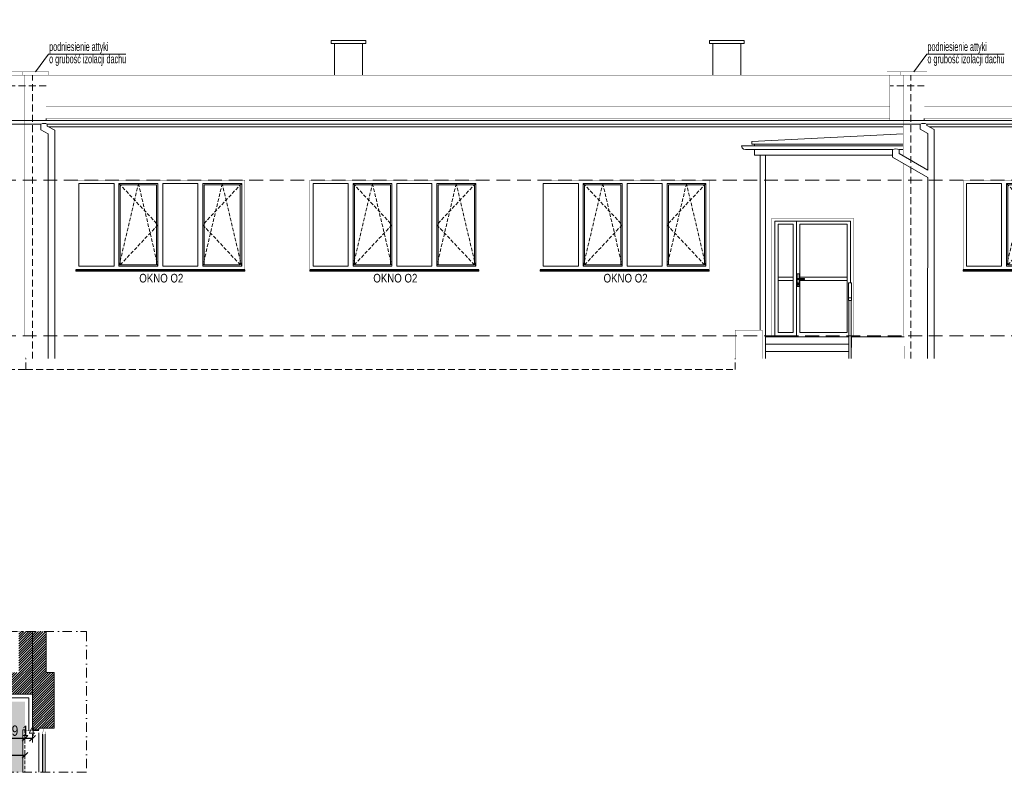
# Model space of a CAD drawing. Header units: millimetres. Extents: x 18880 to 99371, y -5529 to 27899.
# Tile 79 of 161: x 37683 to 39505, y 6643 to 8035. Entities that reach past the tile are written whole.
import ezdxf

# ---------------------------------------------------------------- set-up
doc = ezdxf.new("R2010")
doc.units = ezdxf.units.MM
doc.linetypes.add('DASHED', pattern=[19.05, 12.7, -6.35])
doc.linetypes.add('Kropki i Kreski', pattern=[335.138881, 176.388884, -88.194442, 0, -70.555556])
for name, color, linetype, lineweight in [('AA_HATCH', 251, 'Continuous', 0), ('AA_IZOLACJA', 251, 'Continuous', 0), ('AA_OPIS', 2, 'Continuous', 0), ('AA_WIDOK', 254, 'Continuous', 0), ('AP wymiary', 40, 'Continuous', 0), ('K_SCIANY', 90, 'Continuous', 20)]:
    doc.layers.add(name, color=color, linetype=linetype, lineweight=lineweight)
doc.styles.add('1', font='ARIALN.TTF')
doc.styles.add('ARIAL', font='arial.ttf')
doc.styles.add('DIM07', font='romans.shx', dxfattribs={"width": 0.7})
doc.linetypes.add('STYROPIAN', pattern='A,0.000141,[1,styropian.shx,S=1,R=0,X=0,Y=0],-14.102004', length=14.102145)
doc.dimstyles.new('1_50', dxfattribs={"dimscale": 10, "dimtxt": 1.9, "dimasz": 0.005, "dimexe": 0, "dimexo": 0, "dimgap": 0.45, "dimtad": 1, "dimdec": 4, "dimrnd": 0.5, "dimdsep": 46, "dimtxsty": '1', "dimblk1": 'DIM01', "dimblk2": 'DIM01', "dimsah": 1, "dimcen": 2, "dimdle": 25, "dimse1": 1, "dimse2": 1, "dimclrd": 1, "dimclrt": 2, "dimadec": 0, "dimazin": 0, "dimtfac": 0.66665, "dimtdec": 4, "dimtix": 1, "dimtmove": 0, "dimatfit": 3, "dimldrblk": 'DIM01', "dimfxl": 0, "dimtolj": 1, "dimtzin": 0, "dimarcsym": 0})

# ---------------------------------------------------------------- blocks, each defined once
blk = doc.blocks.new('okno o1a')
at = {"layer": 'AA_OPIS', "linetype": 'DASHED', "ltscale": 0.5}
for points in [[(80, -6), (152, -82.5), (80, -159), (116, -6), (152, -159)], [(307, -6), (235, -82.5), (307, -159), (271, -6), (235, -159)]]:
    blk.add_lwpolyline(points, dxfattribs=at)
at = {"layer": 'AA_WIDOK', "color": 255, "const_width": 0.3}
for points in [[(0, -165.6), (0, 0)], [(0, 0), (313, 0)], [(313, 0), (313, -165.6)]]:
    blk.add_lwpolyline(points, dxfattribs=at)
at = {"layer": 'AA_WIDOK'}
for points in [[(6, -159), (6, -6)], [(6, -6), (71, -6)], [(71, -6), (71, -159)], [(80, -159), (80, -6)], [(80, -6), (152, -6)], [(82.5, -156.5), (82.5, -8.5)], [(82.5, -8.5), (149.5, -8.5)], [(149.5, -8.5), (149.5, -156.5)], [(152, -6), (152, -159)], [(161, -159), (161, -6)], [(161, -6), (226, -6)], [(226, -6), (226, -159)], [(235, -159), (235, -6)], [(235, -6), (307, -6)], [(237.5, -156.5), (237.5, -8.5)], [(237.5, -8.5), (304.5, -8.5)], [(304.5, -8.5), (304.5, -156.5)], [(307, -6), (307, -159)], [(71, -159), (6, -159)], [(152, -159), (80, -159)], [(149.5, -156.5), (82.5, -156.5)], [(226, -159), (161, -159)], [(307, -159), (235, -159)], [(304.5, -156.5), (237.5, -156.5)]]:
    blk.add_lwpolyline(points, dxfattribs=at)
at = {"layer": 'AA_WIDOK', "color": 4}
for points in [[(313, -165), (0, -165)], [(0, -165.6), (0, -165.8)], [(0, -165.8), (313, -165.8)], [(0, -167.5), (0, -165.8)], [(0, -167.5), (313, -167.5)], [(0, -168), (0, -167.5)], [(0, -168), (313, -168)], [(313, -165.8), (313, -165.6)], [(313, -167.5), (313, -165.8)], [(313, -168), (313, -167.5)]]:
    blk.add_lwpolyline(points, dxfattribs=at)
at = {"layer": 'AA_OPIS', "insert": (158.3, -173.1), "char_height": 16, "width": 300, "attachment_point": 2, "style": 'ARIAL'}
blk.add_mtext('{\\W0.8;OKNO O2}', dxfattribs=at)
blk = doc.blocks.new('DIM01')
at = {"color": 2}
blk.add_line((-106, -106), (106, 106), dxfattribs=at)
blk.add_line((0, -150), (0, 150))
blk = doc.blocks.new('*D885')
at = {"layer": 'AP wymiary', "color": 1, "lineweight": -2, "transparency": 16777216}
for p, q in [((37692.9, 6705.8), (37692.9, 6705.8)), ((37707, 6705.8), (37693, 6705.8)), ((37707, 6705.8), (37707.1, 6705.8))]:
    blk.add_line(p, q, dxfattribs=at)
at = {"layer": 'Defpoints', "color": 0, "transparency": 16777216}
for p in [(37693, 6765.3), (37707, 6765.3), (37693, 6705.8)]:
    blk.add_point(p, dxfattribs=at)
at = {"layer": 'AP wymiary', "color": 1, "lineweight": -2, "transparency": 16777216, "xscale": 0.05, "yscale": 0.05, "zscale": 0.05}
blk.add_blockref('DIM01', (37693, 6705.8), dxfattribs=at)
at = {"layer": 'AP wymiary', "color": 1, "lineweight": -2, "transparency": 16777216, "xscale": 0.05, "yscale": 0.05, "zscale": 0.05, "rotation": 180}
blk.add_blockref('DIM01', (37707, 6705.8), dxfattribs=at)
at = {"layer": 'AP wymiary', "color": 2, "transparency": 16777216, "insert": (37700, 6719.8), "char_height": 19, "attachment_point": 5, "style": '1'}
blk.add_mtext('\\A1;14', dxfattribs=at)
blk = doc.blocks.new('*D886')
at = {"layer": 'AP wymiary', "color": 1, "lineweight": -2, "transparency": 16777216}
blk.add_line((37692.9, 6705.8), (37644, 6705.8), dxfattribs=at)
at = {"layer": 'Defpoints', "color": 0, "transparency": 16777216}
for p in [(37644, 6780.8), (37693, 6765.3), (37644, 6705.8)]:
    blk.add_point(p, dxfattribs=at)
at = {"layer": 'AP wymiary', "color": 1, "lineweight": -2, "transparency": 16777216, "xscale": 0.05, "yscale": 0.05, "zscale": 0.05, "rotation": 180}
blk.add_blockref('DIM01', (37644, 6705.8), dxfattribs=at)
at = {"layer": 'AP wymiary', "color": 1, "lineweight": -2, "transparency": 16777216, "xscale": 0.05, "yscale": 0.05, "zscale": 0.05}
blk.add_blockref('DIM01', (37693, 6705.8), dxfattribs=at)
at = {"layer": 'AP wymiary', "color": 2, "transparency": 16777216, "insert": (37668.5, 6720), "char_height": 19, "attachment_point": 5, "style": '1'}
blk.add_mtext('\\A1;49', dxfattribs=at)
blk = doc.blocks.new('*D896')
at = {"layer": 'AP wymiary', "color": 1, "lineweight": -2, "transparency": 16777216}
blk.add_line((35850, 6674.6), (37692.9, 6674.6), dxfattribs=at)
at = {"layer": 'Defpoints', "color": 0, "transparency": 16777216}
for p in [(35850, 6773.8), (37693, 6773.8), (37693, 6674.6)]:
    blk.add_point(p, dxfattribs=at)
at = {"layer": 'AP wymiary', "color": 1, "lineweight": -2, "transparency": 16777216, "xscale": 0.05, "yscale": 0.05, "zscale": 0.05, "rotation": 180}
blk.add_blockref('DIM01', (35850, 6674.6), dxfattribs=at)
at = {"layer": 'AP wymiary', "color": 1, "lineweight": -2, "transparency": 16777216, "xscale": 0.05, "yscale": 0.05, "zscale": 0.05}
blk.add_blockref('DIM01', (37693, 6674.6), dxfattribs=at)
at = {"layer": 'AP wymiary', "color": 2, "transparency": 16777216, "insert": (36771.5, 6688.8), "char_height": 19, "attachment_point": 5, "style": '1'}
blk.add_mtext('\\A1;1843', dxfattribs=at)

msp = doc.modelspace()

# ---------------------------------------------------------------- hatches: boundary and pattern name
at = {"layer": 'AA_HATCH'}
h = msp.add_hatch(dxfattribs=at)
h.set_pattern_fill('ANSI31', color=256)
h.set_pattern_definition([(45, (-2777.1698, 519.7562), (-2.24506403, 2.24506403), [])])
h.paths.add_polyline_path([(35953.98658, 6827.7981), (35903.98658, 6827.7981), (35903.98658, 6903.41082), (35863.98658, 6903.41082), (35863.98658, 6787.7981), (35956.98658, 6787.7981), (35956.98658, 6799.7981), (35953.98658, 6799.7981), (35953.98658, 6808.7981)])
h.paths.add_polyline_path([(36412.98658, 6808.7981), (36412.98658, 6827.7981), (36353.98658, 6827.7981), (36353.98658, 6903.41082), (36343.98658, 6903.41082), (36343.98658, 6827.7981), (36276.98658, 6827.7981), (36276.98658, 6808.7981), (36276.98658, 6799.7981), (36273.98658, 6799.7981), (36273.98658, 6787.7981), (36415.98658, 6787.7981), (36415.98658, 6799.7981), (36412.98658, 6799.7981)])
h.paths.add_polyline_path([(36877.98658, 6799.7981), (36874.98658, 6799.7981), (36874.98658, 6808.7981), (36874.98658, 6827.7981), (36798.98658, 6827.7981), (36798.98658, 6903.41082), (36788.98658, 6903.41082), (36788.98658, 6827.7981), (36735.98658, 6827.7981), (36735.98658, 6808.7981), (36735.98658, 6799.7981), (36732.98658, 6799.7981), (36732.98658, 6787.7981), (36877.98658, 6787.7981)])
h.paths.add_polyline_path([(37328.98658, 6799.7981), (37325.98658, 6799.7981), (37325.98658, 6808.7981), (37325.98658, 6827.7981), (37238.98658, 6827.7981), (37238.98658, 6903.41082), (37228.98658, 6903.41082), (37228.98658, 6827.7981), (37197.98658, 6827.7981), (37197.98658, 6808.7981), (37197.98658, 6799.7981), (37194.98658, 6799.7981), (37194.98658, 6787.7981), (37328.98658, 6787.7981)])
h.paths.add_polyline_path([(37706.98658, 6827.7981), (37706.98658, 6903.41082), (37681.98658, 6903.41082), (37681.98658, 6827.7981), (37648.98658, 6827.7981), (37648.98658, 6808.7981), (37648.98658, 6799.7981), (37645.98658, 6799.7981), (37645.98658, 6787.7981), (37706.98658, 6787.7981)])
h.paths.add_polyline_path([(37746.98658, 6827.7981), (37731.98658, 6827.7981), (37731.98658, 6903.41082), (37706.98658, 6903.41082), (37706.98658, 6827.7981), (37706.98658, 6787.7981), (37706.98658, 6721.7981), (37718.98658, 6721.7981), (37718.98658, 6724.7981), (37727.98658, 6724.7981), (37746.98658, 6724.7981)])
h = msp.add_hatch(dxfattribs=at)
h.set_pattern_fill('AR-CONC', color=256, scale=0.1)
h.set_pattern_definition([(50, (-2777.17, 519.756), (18.218467, -1.5939086), [1.905, -20.955]), (355, (-2777.17, 519.756), (-3.524342, 19.1056845), [1.524, -16.764058]), (100.451445, (-2775.652, 519.623), (14.694125, 17.511775), [1.619001, -17.8090245]), (46.1842, (-2777.17, 524.836), (27.107904, -4.204233), [2.8575, -31.4325]), (96.63556, (-2774.91, 524.486), (23.740413, 24.742612), [2.428502, -26.71356]), (351.18415, (-2777.17, 524.836), (23.740413, 24.742612), [2.285997, -25.145973]), (21, (-2774.63, 523.566), (15.161439, -10.22652), [1.905, -20.955]), (326, (-2774.63, 523.566), (6.180203, 18.418797), [1.524, -16.764]), (71.451445, (-2773.366, 522.714), (21.341642, 8.192277), [1.619001, -17.808994]), (37.5, (-2777.17, 519.756), (0.3088603, 8.4555039), [0, -16.5608, 0, -17.018, 0, -16.8275]), (7.5, (-2777.17, 519.756), (6.6819663, 10.0180575), [0, -9.7028, 0, -16.1798, 0, -6.4135]), (327.5, (-2782.834, 519.756), (13.5590595, -0.5728744), [0, -6.35, 0, -19.812, 0, -26.289]), (317.5, (-2785.374, 519.756), (14.812918, 2.542649), [0, -8.255, 0, -13.1572, 0, -18.669])])
h.paths.add_polyline_path([(37692.98658, 6773.7981), (37645.98658, 6773.7981), (37645.98658, 6769.7981), (37328.98658, 6769.7981), (37328.98658, 6773.7981), (37194.98658, 6773.7981), (37194.98658, 6769.7981), (36877.98658, 6769.7981), (36877.98658, 6773.7981), (36732.98658, 6773.7981), (36732.98658, 6769.7981), (36415.98658, 6769.7981), (36415.98658, 6773.7981), (36273.98658, 6773.7981), (36273.98658, 6769.7981), (35956.98658, 6769.7981), (35956.98658, 6773.7981), (35857.98658, 6773.7981), (35857.98658, 6729.7981), (37648.98658, 6729.7981), (37648.98658, 6643.21032), (37688.98658, 6643.21032), (37688.98658, 6721.7981), (37692.98658, 6721.7981)])
h.paths.add_polyline_path([(36529.7859, 6738.53695), (36619.26585, 6738.53695), (36619.26585, 6771.5083), (36529.7859, 6771.5083)], flags=24)
h.paths.add_polyline_path([(36991.7859, 6738.53695), (37081.26585, 6738.53695), (37081.26585, 6771.5083), (36991.7859, 6771.5083)], flags=24)
h.paths.add_polyline_path([(37442.7859, 6738.53695), (37532.26585, 6738.53695), (37532.26585, 6771.5083), (37442.7859, 6771.5083)], flags=24)
h.paths.add_polyline_path([(36070.7859, 6738.53695), (36160.26585, 6738.53695), (36160.26585, 6771.5083), (36070.7859, 6771.5083)], flags=24)

# ---------------------------------------------------------------- linework, layer by layer
at = {"layer": 'AA_IZOLACJA', "linetype": 'STYROPIAN', "ltscale": 1.4}
msp.add_lwpolyline([(37643.98658, 6780.7981), (37699.98658, 6780.7981), (37699.98658, 6719.7981)], dxfattribs=at)
at = {"layer": 'AA_IZOLACJA', "linetype": 'STYROPIAN', "ltscale": 0.2}
msp.add_lwpolyline([(37706.98658, 6720.7981), (37718.98658, 6720.7981)], dxfattribs=at)
at = {"layer": 'AA_OPIS'}
for points in [[(37712.48658, 7938.70317), (37736.64566, 7971.16613), (37879.90042, 7971.16613)], [(39337.48658, 7938.70317), (39361.64566, 7971.16613), (39504.90042, 7971.16613)]]:
    msp.add_lwpolyline(points, dxfattribs=at)
at = {"layer": 'AA_OPIS', "linetype": 'Kropki i Kreski', "ltscale": 0.1}
msp.add_lwpolyline([(35442.98658, 6903.41082), (37806.6779, 6903.41082), (37806.6779, 6643.21032), (37597.85038, 6643.21032)], dxfattribs=at)
at = {"layer": 'AA_WIDOK'}
for points in [[(38323.49986, 7990.92056), (38323.49986, 7996.92056), (38259.49986, 7996.92056), (38259.49986, 7990.92056)], [(39023.49986, 7990.92056), (39023.49986, 7996.92056), (38959.49986, 7996.92056), (38959.49986, 7990.92056)], [(39120.48658, 7662.64078), (39080.48658, 7662.64078), (39080.48658, 7450.64078), (39120.48658, 7450.64078)], [(39114.48658, 7656.64078), (39086.48658, 7656.64078), (39086.48658, 7456.64078), (39114.48658, 7456.64078)], [(39214.48658, 7656.64078), (39126.48658, 7656.64078), (39126.48658, 7456.64078), (39214.48658, 7456.64078)], [(39125.48658, 7541.83884), (39121.48658, 7541.83884), (39121.48658, 7564.83884), (39125.48658, 7564.83884)], [(39086.48658, 7552.64078), (39114.48658, 7552.64078), (39114.48658, 7558.64078), (39086.48658, 7558.64078)], [(39126.48658, 7552.64078), (39214.48658, 7552.64078), (39214.48658, 7558.64078), (39126.48658, 7558.64078)]]:
    msp.add_lwpolyline(points, close=True, dxfattribs=at)
for points in [[(38265.49986, 7990.92056), (38265.49986, 7932.58317)], [(38317.49986, 7990.92056), (38317.49986, 7932.58317)], [(38965.49986, 7990.92056), (38965.49986, 7932.58317)], [(39017.49986, 7990.92056), (39017.49986, 7932.58317)], [(37731.98658, 7852.12723), (37731.98658, 7851.82723)], [(37731.98658, 7848.81525), (37731.98658, 7851.82723)], [(39356.98658, 7852.12723), (39356.98658, 7851.82723)], [(39356.98658, 7848.81525), (39356.98658, 7851.82723)], [(37737.15161, 7836.85416), (39317.98658, 7836.85416)], [(39366.32558, 7836.85416), (41138.64759, 7836.85416)], [(39037.98658, 7809.81525), (39317.98658, 7823.81525)], [(39037.98658, 7804.81525), (39037.98658, 7809.81525)], [(39037.98658, 7804.81525), (39042.98658, 7804.81525)], [(39042.98658, 7804.81525), (39317.98658, 7804.81525)], [(39042.98658, 7801.81525), (39042.98658, 7804.81525)], [(39042.98658, 7784.81525), (39042.98658, 7794.81525)], [(39042.98658, 7784.81525), (39298.26191, 7784.81525)], [(39052.98658, 7460.64078), (39052.98658, 7784.81525)], [(39062.90609, 7408.14078), (39062.98658, 7784.81525)], [(39315.33311, 7784.81525), (39317.98658, 7784.81525)], [(39080.48658, 7450.64078), (39080.48658, 7662.64078), (39220.48658, 7662.64078), (39220.48658, 7548.60598)], [(39220.48658, 7548.60598), (39220.48658, 7662.64078), (39120.48658, 7662.64078), (39120.48658, 7548.60598)], [(39221.98658, 7548.60598), (39216.98658, 7548.60598)], [(39216.98658, 7548.60598), (39216.98658, 7520.64729)], [(39221.98658, 7548.60598), (39221.98658, 7520.64729)], [(39216.98658, 7520.64729), (39216.98658, 7515.65509)], [(39221.98658, 7520.64729), (39216.98658, 7520.64729)], [(39216.98658, 7515.65509), (39221.98658, 7515.65509)], [(39217.40609, 7408.14078), (39217.48658, 7515.65509)], [(39221.40609, 7408.14078), (39221.48658, 7515.65509)], [(39221.98658, 7515.65509), (39221.98658, 7520.64729)], [(39062.98658, 7448.64078), (39217.48658, 7448.64078)], [(39062.98658, 7435.14078), (39217.48658, 7435.14078)], [(39221.48658, 7448.64078), (39221.98658, 7448.64078)], [(39221.48658, 7438.64078), (39221.98658, 7438.64078)], [(39221.98658, 7448.64078), (39221.90609, 7408.14916)], [(39319.98658, 7448.64078), (39221.98658, 7448.64078)], [(39062.98658, 7421.64078), (39217.48658, 7421.64078)], [(39221.40609, 7416.14078), (39221.90609, 7416.14078)]]:
    msp.add_lwpolyline(points, dxfattribs=at)
at = {"layer": 'AA_WIDOK', "color": 4}
for points, const_width in [([(37662.98658, 7938.70317), (37687.98658, 7938.70317)], 0.5), ([(37662.98658, 7932.70317), (37687.98658, 7932.70317)], 0.5), ([(37687.98658, 7938.70317), (37736.98658, 7938.70317)], 0.5), ([(37687.98658, 7932.70317), (37687.98658, 7938.70317)], 0.5), ([(37687.98658, 7932.70317), (37736.98658, 7932.70317)], 0.5), ([(37736.98658, 7932.70317), (37736.98658, 7938.70317)], 0.5), ([(39287.98658, 7938.70317), (39312.98658, 7938.70317)], 0.5), ([(39287.98658, 7932.70317), (39287.98658, 7938.70317)], 0.5), ([(39287.98658, 7932.70317), (39312.98658, 7932.70317)], 0.5), ([(39312.98658, 7938.70317), (39361.98658, 7938.70317)], 0.5), ([(39312.98658, 7932.70317), (39312.98658, 7938.70317)], 0.5), ([(39312.98658, 7932.70317), (39361.98658, 7932.70317)], 0.5), ([(39361.98658, 7932.70317), (39361.98658, 7938.70317)], 0.5), ([(37718.98658, 6715.7981), (37718.98658, 6724.7981)], 0.3), ([(37718.98658, 6724.7981), (37727.98658, 6724.7981)], 0.3), ([(37727.98658, 6724.7981), (37727.98658, 6718.2981)], 0.3), ([(37725.48658, 6715.7981), (37718.98658, 6715.7981)], 0.3), ([(37727.98658, 6718.2981), (37725.48658, 6718.2981)], 0.3), ([(37725.48658, 6718.2981), (37725.48658, 6715.7981)], 0.3), ([(37725.48658, 6713.2981), (37725.48658, 6718.2981)], 0.3), ([(37725.48658, 6718.2981), (37730.48658, 6718.2981)], 0.3), ([(37730.48658, 6713.2981), (37725.48658, 6713.2981)], 0.3), ([(37726.98658, 6713.2981), (37726.98658, 6643.21032)], 0.3), ([(37727.98658, 6713.2981), (37727.98658, 6643.21032)], 0.3), ([(37728.98658, 6713.2981), (37728.98658, 6643.21032)], 0.3), ([(37730.48658, 6718.2981), (37730.48658, 6713.2981)], 0.3)]:
    msp.add_lwpolyline(points, dxfattribs=dict(at, const_width=const_width))
at = {"layer": 'AA_WIDOK'}
for points, const_width in [([(37692.98658, 7848.81525), (37692.98658, 7932.70317)], 0.5), ([(37731.98658, 7932.70317), (37731.98658, 7852.12723)], 0.5), ([(39292.98658, 7932.70317), (37731.98658, 7932.70317)], 0.5), ([(39292.98658, 7932.70317), (39292.98658, 7848.81525)], 0.5), ([(39317.98658, 7783.27605), (39317.98658, 7932.70317)], 0.5), ([(39356.98658, 7932.70317), (39356.98658, 7852.12723)], 0.5), ([(41142.98658, 7932.70317), (39356.98658, 7932.70317)], 0.5), ([(37731.98658, 7873.82723), (39292.98658, 7873.82723)], 0.5), ([(39356.98658, 7873.82723), (41147.98658, 7873.82723)], 0.5), ([(37731.98658, 7851.82723), (39292.98658, 7851.82723)], 0.5), ([(39356.98658, 7851.82723), (41147.98658, 7851.82723)], 0.5), ([(37692.98658, 7845.31525), (37692.98658, 7848.81525)], 0.5), ([(37692.98658, 7842.75307), (37692.98658, 7845.31525)], 0.5), ([(37692.98658, 7841.81525), (37692.98658, 7842.75307)], 0.5), ([(37692.98658, 7450.64078), (37692.98658, 7841.81525)], 0.5), ([(39317.98658, 7450.64078), (39317.98658, 7769.42503)], 0.5), ([(35905.22487, 7450.64078), (37692.98658, 7450.64078)], 0.5), ([(37692.98658, 7450.64078), (37736.22487, 7450.64078)], 0.5), ([(37694.90609, 7408.14078), (37694.98658, 7450.64078)], 0.5), ([(37748.22487, 7450.64078), (39006.98658, 7450.64078)], 0.5), ([(39006.90609, 7408.14078), (39006.98658, 7460.64078)], 0.5), ([(39006.98658, 7460.64078), (39056.98658, 7460.64078)], 0.5), ([(39056.90609, 7408.14078), (39056.98658, 7460.64078)], 0.5), ([(39062.98658, 7450.64078), (39086.20552, 7450.64078)], 0.5), ([(39086.20552, 7450.64078), (39217.48658, 7450.64078)], 0.5), ([(39221.48658, 7450.64078), (39319.98658, 7450.64078)], 0.5), ([(39319.90609, 7408.14078), (39319.98658, 7450.64078)], 0.5), ([(39363.23512, 7450.64078), (39319.98658, 7450.64078)], 0.5), ([(41129.7483, 7450.64078), (39375.22487, 7450.64078)], 0.5), ([(37643.98658, 6773.7981), (37692.98658, 6773.7981), (37692.98658, 6719.7981)], 0.3), ([(37692.98658, 6719.7981), (37718.98658, 6719.7981)], 0.3)]:
    msp.add_lwpolyline(points, dxfattribs=dict(at, const_width=const_width))
at = {"layer": 'AA_WIDOK', "color": 8, "linetype": 'DASHED'}
for points in [[(37706.90609, 7408.14078), (37706.98658, 7932.70317)], [(39331.90609, 7408.14078), (39331.98658, 7932.70317)], [(37731.98658, 7912.70317), (37667.98658, 7912.70317)], [(39356.98658, 7912.70317), (39292.98658, 7912.70317)], [(35851.90609, 7408.14078), (35851.90609, 7388.14078), (37694.90609, 7388.14078), (37694.90609, 7408.14078)], [(37694.90609, 7388.14078), (39006.90609, 7388.14078), (39006.90609, 7408.14078)]]:
    msp.add_lwpolyline(points, dxfattribs=at)
at = {"layer": 'AA_WIDOK', "color": 4}
for points in [[(35849.98658, 7848.81525), (37692.98658, 7848.81525)], [(37692.98658, 7841.81525), (35893.39429, 7841.81525)], [(37692.98658, 7848.81525), (39317.98658, 7848.81525)], [(37692.98658, 7841.81525), (37722.38403, 7841.81525)], [(37722.38403, 7841.81525), (37722.38403, 7831.24426), (37736.22487, 7823.68841), (37736.14437, 7408.14078)], [(37734.38403, 7841.81525), (37734.38403, 7838.36501), (37748.22487, 7830.80916), (37748.14437, 7408.14078)], [(39317.98658, 7841.81525), (37734.38916, 7841.81525)], [(39317.98658, 7848.81525), (41201.98658, 7848.81525)], [(39317.98658, 7841.81525), (39349.45523, 7841.81525)], [(39349.38403, 7841.81525), (39349.38403, 7832.43105), (39363.22352, 7824.87594), (39363.21063, 7757.04295)], [(41143.58913, 7841.81525), (39361.38403, 7841.81525)], [(39361.38403, 7841.81525), (39361.38403, 7839.5518), (39375.22487, 7831.99595), (39375.14437, 7408.14078)], [(39018.98658, 7801.81525), (39019.9244, 7798.31525)], [(39317.98658, 7801.81525), (39018.98658, 7801.81525)], [(39019.9244, 7798.31525), (39022.48658, 7795.75307)], [(39022.48658, 7795.75307), (39025.98658, 7794.81525)], [(39025.98658, 7794.81525), (39298.24607, 7794.81525)], [(39298.26191, 7794.81525), (39298.26191, 7780.86672), (39363.2268, 7743.18255), (39363.16317, 7408.14306)], [(39310.26704, 7794.81525), (39310.26704, 7787.75392)], [(39310.26704, 7787.75392), (39363.32911, 7756.97422)], [(39317.98658, 7794.81525), (39310.28288, 7794.81525)], [(37692.98658, 6721.7981), (37688.98658, 6721.7981), (37688.98658, 6643.21032)], [(37718.98658, 6643.21032), (37718.98658, 6715.7981)], [(37725.48658, 6713.2981), (37725.48658, 6643.21032)], [(37730.48658, 6713.2981), (37730.48658, 6643.21032)], [(37730.48658, 6713.2981), (37730.48658, 6643.21032)]]:
    msp.add_lwpolyline(points, dxfattribs=at)
for points in [[(37734.38916, 7841.81525, 0.2262302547), (37722.38916, 7841.81525, -1)], [(39361.46036, 7841.81525, 0.2262302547), (39349.46036, 7841.81525, -1)], [(39310.26704, 7794.81525, 0.2262302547), (39298.26704, 7794.81525, -1)]]:
    msp.add_lwpolyline(points, format="xyb", dxfattribs=at)
at = {"layer": 'AA_WIDOK', "color": 251, "linetype": 'DASHED', "lineweight": 0, "ltscale": 2}
for points in [[(41257.71469, 7738.14078), (34049.00732, 7738.14078)], [(41257.71469, 7450.64078), (34047.20168, 7450.64078)]]:
    msp.add_lwpolyline(points, dxfattribs=at)
at = {"layer": 'AA_WIDOK', "color": 255, "const_width": 0.3}
msp.add_lwpolyline([(39221.48658, 7450.64078), (39225.98658, 7450.64078), (39225.98658, 7668.14078), (39074.98658, 7668.14078), (39074.98658, 7450.64078), (39217.48658, 7450.64078)], dxfattribs=at)
at = {"layer": 'AA_WIDOK'}
msp.add_lwpolyline([(39124.18659, 7546.55064), (39124.18659, 7545.01226, -1), (39122.78659, 7545.01226), (39122.78659, 7546.55064)], format="xyb", dxfattribs=at)
msp.add_lwpolyline([(39135.30725, 7554.64078), (39123.79718, 7554.64078, -1), (39123.79718, 7556.64078), (39135.30725, 7556.64078)], format="xyb", close=True, dxfattribs=at)
at = {"layer": 'AA_WIDOK', "color": 3, "const_width": 0.5}
msp.add_lwpolyline([(41257.71469, 7408.14078), (34143.97681, 7408.14078)], dxfattribs=at)
at = {"layer": 'AA_WIDOK', "linetype": 'DASHED', "ltscale": 0.5}
msp.add_lwpolyline([(37692.98658, 6721.7981), (37692.98658, 6643.21032)], dxfattribs=at)
at = {"layer": 'AA_WIDOK'}
msp.add_circle((39123.48659, 7547.26479), 1, dxfattribs=at)
at = {"layer": 'K_SCIANY'}
for points in [[(37706.98658, 6903.41082), (37706.98658, 6827.7981)], [(37706.98658, 6827.7981), (37706.98658, 6903.41082)], [(37731.98658, 6827.7981), (37731.98658, 6903.41082)], [(37706.98658, 6827.7981), (37706.98658, 6787.7981)], [(37746.98658, 6827.7981), (37731.98658, 6827.7981)], [(37746.98658, 6724.7981), (37746.98658, 6827.7981)], [(37645.98658, 6787.7981), (37706.98658, 6787.7981)], [(37706.98658, 6787.7981), (37706.98658, 6721.7981)], [(37718.98658, 6721.7981), (37718.98658, 6724.7981)], [(37718.98658, 6724.7981), (37727.98658, 6724.7981)], [(37727.98658, 6724.7981), (37746.98658, 6724.7981)], [(37706.98658, 6721.7981), (37718.98658, 6721.7981)]]:
    msp.add_lwpolyline(points, dxfattribs=at)

# ---------------------------------------------------------------- block references
at = {"layer": 'AA_HATCH'}
for p in [(37786.98658, 7738.14078), (38219.98658, 7738.14078), (38645.98658, 7738.14078), (39428.98658, 7738.14078)]:
    msp.add_blockref('okno o1a', p, dxfattribs=at)

# ---------------------------------------------------------------- texts
at = {"layer": 'AA_OPIS', "char_height": 16, "width": 151.2593731, "attachment_point": 7, "line_spacing_factor": 0.85, "style": 'DIM07'}
for insert in [(37737.80892, 7949.7033), (39362.80892, 7949.7033)]:
    msp.add_mtext('{\\fArial Narrow|b0|i0|c238|p34;podniesienie attyki\\Po grubość izolacji dachu}', dxfattribs=dict(at, insert=insert))

# ---------------------------------------------------------------- dimensions: what is measured, and where the dimension line sits
at = {"layer": 'AP wymiary'}
dim = msp.add_linear_dim(base=(37643.98658, 6705.80593), p1=(37692.98658, 6765.28175), p2=(37643.98658, 6780.7981), dimstyle='1_50', override={"dimtmove": 1}, dxfattribs=at)
dim.commit()
dim.dimension.update_dxf_attribs({"geometry": '*D886', "text_midpoint": (37668.48658, 6720.00682)})
for base, p1, p2, picture, middle in [((37692.98658, 6674.61578), (35849.98658, 6773.7981), (37692.98658, 6773.7981), '*D896', (36771.48658, 6688.81667)), ((37692.98658, 6705.80593), (37706.98658, 6765.28175), (37692.98658, 6765.28175), '*D885', (37699.98658, 6719.84482))]:
    dim = msp.add_linear_dim(base=base, p1=p1, p2=p2, dimstyle='1_50', dxfattribs=at)
    dim.commit()
    dim.dimension.update_dxf_attribs({"geometry": picture, "text_midpoint": middle})

doc.saveas('drawing.dxf')
